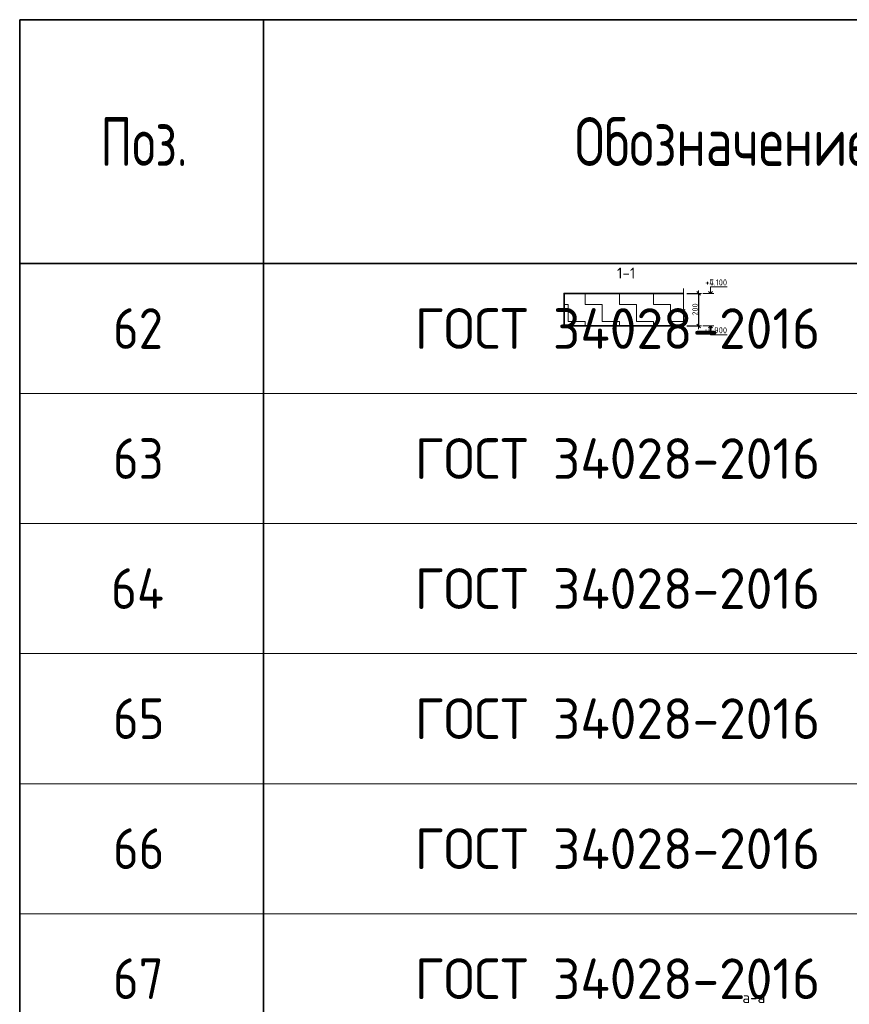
# Model space of a CAD drawing. Header units: metres. Extents: x -38 to 99, y -15 to 21.
# Tile 82 of 88: x 68 to 73, y 9 to 15. Entities that reach past the tile are written whole.
import ezdxf

# ---------------------------------------------------------------- set-up
doc = ezdxf.new("R2010")
doc.units = ezdxf.units.M
doc.header["$PDMODE"] = 65
doc.layers.add('XR$3$Размерная линия_ общее', color=7, linetype='Continuous', lineweight=13)
doc.layers.add('XR$5$Размерная линия_ общее', color=7, linetype='Continuous', lineweight=13)
doc.styles.add('ISOCPEUR', font='txt')
doc.dimstyles.new('DIMSTYLE_8', dxfattribs={"dimtxt": 0.033, "dimasz": 0.0375, "dimexe": 0, "dimexo": 0, "dimgap": 0.0165, "dimtad": 2, "dimdec": 0, "dimlfac": 1000, "dimrnd": 1, "dimzin": 12, "dimdsep": 46, "dimtxsty": 'ISOCPEUR', "dimblk1": 'ALL_ML_STRICH', "dimblk2": 'ALL_ML_STRICH', "dimsah": 1, "dimcen": 0, "dimclrd": 7, "dimclre": 256, "dimclrt": 7, "dimadec": 0, "dimazin": 0, "dimtfac": 1, "dimtdec": 0, "dimtix": 1, "dimtmove": 2, "dimatfit": 3, "dimfxl": 0, "dimtzin": 0, "dimlwd": 0, "dimlwe": -3, "dimarcsym": 0})
pattern_1 = [(0, (0.21, 0.21), (0.105, 0.105), [0.105, -0.105]), (90, (0.21, 0.21), (-0.105, 0.105), [0.105, -0.105])]

# ---------------------------------------------------------------- blocks, each defined once
blk = doc.blocks.new('ЭЛЕМЕНТ_УЗОРА_0')
at = {"color": 7, "linetype": 'Continuous', "lineweight": 13, "transparency": 33554687}
blk.add_line((72.0051, 12.8573), (72.0051, 12.8573), dxfattribs=at)
blk.add_lwpolyline([(72.0051, 13.1173), (72.0051, 12.9901), (72.0151, 12.9865), (71.9951, 12.9816), (72.0051, 12.9774), (72.0051, 12.8573)], dxfattribs=at)
blk = doc.blocks.new('ALL_ML_STRICH')
at = {"color": 0, "linetype": 'ByBlock', "lineweight": -2}
for p, q in [((-1, 0), (0.5, 0)), ((-0.3, -0.3), (0.3, 0.3)), ((0, -0.5), (0, 0.5))]:
    blk.add_line(p, q, dxfattribs=at)
blk = doc.blocks.new('*D46')
at = {"layer": 'DEFPOINTS', "color": 7, "linetype": 'Continuous', "lineweight": 13, "transparency": 33554687}
for p in [(72.0051, 13.0873), (72.0975, 13.0873), (72.0051, 12.8873)]:
    blk.add_point(p, dxfattribs=at)
at = {"layer": 'XR$3$Размерная линия_ общее', "color": 253, "linetype": 'Continuous', "lineweight": -2, "true_color": 0xa0a0a0, "transparency": 33554687}
for p, q in [((72.0251, 13.0873), (72.0975, 13.0873)), ((72.0251, 12.8873), (72.0975, 12.8873))]:
    blk.add_line(p, q, dxfattribs=at)
at = {"layer": 'XR$3$Размерная линия_ общее', "color": 7, "linetype": 'Continuous', "lineweight": -2, "transparency": 33554687}
blk.add_line((72.0975, 13.0873), (72.0975, 12.8873), dxfattribs=at)
at = {"layer": 'XR$3$Размерная линия_ общее', "color": 7, "linetype": 'Continuous', "lineweight": 13, "transparency": 33554687, "xscale": 0.0375, "yscale": 0.0375, "zscale": 0.0375}
for p, rotation in [((72.0975, 13.0873), 90), ((72.0975, 12.8873), 270)]:
    blk.add_blockref('ALL_ML_STRICH', p, dxfattribs=dict(at, rotation=rotation))
at = {"layer": 'XR$3$Размерная линия_ общее', "color": 7, "linetype": 'Continuous', "lineweight": 13, "transparency": 33554687, "insert": (72.076, 12.9889), "char_height": 0.033, "width": 0.099, "attachment_point": 5, "rotation": 90, "style": 'ISOCPEUR'}
blk.add_mtext('\\A1;{200}', dxfattribs=at)
blk = doc.blocks.new('СЛОЖНЫЙ_ОБЪЕКТ_1')
at = {"color": 7, "linetype": 'Continuous', "lineweight": 13, "transparency": 33554687}
blk.add_line((72.1905, 13.0873), (72.1238, 13.0873), dxfattribs=at)
at = {"color": 7, "linetype": 'Continuous', "lineweight": 35, "transparency": 33554687}
blk.add_lwpolyline([(72.1584, 13.0994), (72.1705, 13.0873), (72.1826, 13.0994)], dxfattribs=at)
at = {"color": 7, "linetype": 'Continuous', "lineweight": 13, "transparency": 33554687}
blk.add_lwpolyline([(72.1705, 13.0873), (72.1705, 13.1273), (72.2728, 13.1273)], dxfattribs=at)
blk = doc.blocks.new('СЛОЖНЫЙ_ОБЪЕКТ_2')
at = {"color": 7, "linetype": 'Continuous', "lineweight": 13, "transparency": 33554687}
blk.add_line((72.1905, 12.8873), (72.1238, 12.8873), dxfattribs=at)
at = {"color": 7, "linetype": 'Continuous', "lineweight": 35, "transparency": 33554687}
blk.add_lwpolyline([(72.1584, 12.8752), (72.1705, 12.8873), (72.1826, 12.8752)], dxfattribs=at)
at = {"color": 7, "linetype": 'Continuous', "lineweight": 13, "transparency": 33554687}
blk.add_lwpolyline([(72.1705, 12.8873), (72.1705, 12.8333), (72.2728, 12.8333)], dxfattribs=at)
blk = doc.blocks.new('ЭЛЕМЕНТ_УЗОРА_14')
at = {"color": 7, "linetype": 'Continuous', "lineweight": 13, "transparency": 33554687}
blk.add_line((72.0051, 12.8573), (72.0051, 12.8573), dxfattribs=at)
blk.add_lwpolyline([(72.0051, 13.1173), (72.0051, 12.9901), (72.0151, 12.9865), (71.9951, 12.9816), (72.0051, 12.9774), (72.0051, 12.8573)], dxfattribs=at)
blk = doc.blocks.new('*D329')
at = {"layer": 'DEFPOINTS', "color": 7, "linetype": 'Continuous', "lineweight": 13, "transparency": 33554687}
for p in [(72.0051, 13.0873), (72.0975, 13.0873), (72.0051, 12.8873)]:
    blk.add_point(p, dxfattribs=at)
at = {"layer": 'XR$5$Размерная линия_ общее', "color": 253, "linetype": 'Continuous', "lineweight": -2, "true_color": 0xa0a0a0, "transparency": 33554687}
for p, q in [((72.0251, 13.0873), (72.0975, 13.0873)), ((72.0251, 12.8873), (72.0975, 12.8873))]:
    blk.add_line(p, q, dxfattribs=at)
at = {"layer": 'XR$5$Размерная линия_ общее', "color": 7, "linetype": 'Continuous', "lineweight": -2, "transparency": 33554687}
blk.add_line((72.0975, 13.0873), (72.0975, 12.8873), dxfattribs=at)
at = {"layer": 'XR$5$Размерная линия_ общее', "color": 7, "linetype": 'Continuous', "lineweight": 13, "transparency": 33554687, "xscale": 0.0375, "yscale": 0.0375, "zscale": 0.0375}
for p, rotation in [((72.0975, 13.0873), 90), ((72.0975, 12.8873), 270)]:
    blk.add_blockref('ALL_ML_STRICH', p, dxfattribs=dict(at, rotation=rotation))
at = {"layer": 'XR$5$Размерная линия_ общее', "color": 7, "linetype": 'Continuous', "lineweight": 13, "transparency": 33554687, "insert": (72.076, 12.9889), "char_height": 0.033, "width": 0.099, "attachment_point": 5, "rotation": 90, "style": 'ISOCPEUR'}
blk.add_mtext('\\A1;{200}', dxfattribs=at)
blk = doc.blocks.new('СЛОЖНЫЙ_ОБЪЕКТ_56')
at = {"color": 7, "linetype": 'Continuous', "lineweight": 13, "transparency": 33554687}
blk.add_line((72.1905, 13.0873), (72.1238, 13.0873), dxfattribs=at)
at = {"color": 7, "linetype": 'Continuous', "lineweight": 35, "transparency": 33554687}
blk.add_lwpolyline([(72.1584, 13.0994), (72.1705, 13.0873), (72.1826, 13.0994)], dxfattribs=at)
at = {"color": 7, "linetype": 'Continuous', "lineweight": 13, "transparency": 33554687}
blk.add_lwpolyline([(72.1705, 13.0873), (72.1705, 13.1273), (72.2728, 13.1273)], dxfattribs=at)
blk = doc.blocks.new('СЛОЖНЫЙ_ОБЪЕКТ_57')
at = {"color": 7, "linetype": 'Continuous', "lineweight": 13, "transparency": 33554687}
blk.add_line((72.1905, 12.8873), (72.1238, 12.8873), dxfattribs=at)
at = {"color": 7, "linetype": 'Continuous', "lineweight": 35, "transparency": 33554687}
blk.add_lwpolyline([(72.1584, 12.8752), (72.1705, 12.8873), (72.1826, 12.8752)], dxfattribs=at)
at = {"color": 7, "linetype": 'Continuous', "lineweight": 13, "transparency": 33554687}
blk.add_lwpolyline([(72.1705, 12.8873), (72.1705, 12.8333), (72.2728, 12.8333)], dxfattribs=at)

msp = doc.modelspace()

# ---------------------------------------------------------------- hatches: boundary and pattern name
at = {"linetype": 'Continuous', "lineweight": 13, "transparency": 33554687}
h = msp.add_hatch(dxfattribs=at)
h.set_pattern_fill('____', scale=0.105, style=0, pattern_type=2)
h.set_pattern_definition(pattern_1)
h.paths.add_polyline_path([(71.2696, 13.0873), (71.2696, 12.8873), (72.0051, 12.8873), (72.0051, 13.0873)], flags=0)
h = msp.add_hatch(dxfattribs=at)
h.set_pattern_fill('____', scale=0.105, style=0, pattern_type=2)
h.set_pattern_definition(pattern_1)
h.paths.add_polyline_path([(71.2696, 13.0873), (71.2696, 12.8873), (72.0051, 12.8873), (72.0051, 13.0873)], flags=0)

# ---------------------------------------------------------------- linework, layer by layer
at = {"color": 7, "linetype": 'Continuous', "lineweight": 35, "transparency": 33554687}
for p, q in [((86.4198, 14.7717), (67.9198, 14.7717)), ((67.9198, 14.7717), (67.9198, 13.2717)), ((69.4198, 14.7717), (69.4198, 13.2717)), ((86.4198, 13.2717), (67.9198, 13.2717)), ((67.9198, 13.2717), (67.9198, 12.4717)), ((69.4198, 13.2717), (69.4198, 12.4717)), ((67.9198, 12.4717), (67.9198, 11.6717)), ((69.4198, 12.4717), (69.4198, 11.6717)), ((67.9198, 11.6717), (67.9198, 10.8717)), ((69.4198, 11.6717), (69.4198, 10.8717)), ((67.9198, 10.8717), (67.9198, 10.0717)), ((69.4198, 10.8717), (69.4198, 10.0717)), ((67.9198, 10.0717), (67.9198, 9.2717)), ((69.4198, 10.0717), (69.4198, 9.2717)), ((67.9198, 9.2717), (67.9198, 8.4717)), ((69.4198, 9.2717), (69.4198, 8.4717))]:
    msp.add_line(p, q, dxfattribs=at)
at = {"color": 7, "linetype": 'Continuous', "lineweight": 13, "transparency": 33554687}
for p, q in [((86.4198, 12.4717), (67.9198, 12.4717)), ((86.4198, 11.6717), (67.9198, 11.6717)), ((86.4198, 10.8717), (67.9198, 10.8717)), ((86.4198, 10.0717), (67.9198, 10.0717)), ((86.4198, 9.2717), (67.9198, 9.2717))]:
    msp.add_line(p, q, dxfattribs=at)
at = {"color": 7, "linetype": 'Continuous', "lineweight": 35, "transparency": 33554687}
msp.add_lwpolyline([(72.0051, 13.0873), (71.2696, 13.0873), (71.2696, 12.8873), (72.0051, 12.8873)], dxfattribs=at)
msp.add_lwpolyline([(72.0051, 13.0873), (71.2696, 13.0873), (71.2696, 12.8873), (72.0051, 12.8873)], dxfattribs=at)

# ---------------------------------------------------------------- block references
at = {"color": 7, "linetype": 'Continuous', "lineweight": 13, "transparency": 33554687}
for name in ['ЭЛЕМЕНТ_УЗОРА_0', 'ЭЛЕМЕНТ_УЗОРА_14']:
    msp.add_blockref(name, (0, 0), dxfattribs=at)
at = {"color": 7, "linetype": 'Continuous', "lineweight": 35, "transparency": 33554687}
for name in ['СЛОЖНЫЙ_ОБЪЕКТ_1', 'СЛОЖНЫЙ_ОБЪЕКТ_56', 'СЛОЖНЫЙ_ОБЪЕКТ_2', 'СЛОЖНЫЙ_ОБЪЕКТ_57']:
    msp.add_blockref(name, (0, 0), dxfattribs=at)

# ---------------------------------------------------------------- texts
at = {"color": 7, "linetype": 'Continuous', "lineweight": 35, "transparency": 33554687, "attachment_point": 7, "style": 'ISOCPEUR'}
for s, insert, char_height, width in [('\\W0.78;Обозначение', (71.3355, 13.8717), 0.3, 1.999529), ('\\W0.74;Поз.', (68.4162, 13.8717), 0.3, 0.698388), ('\\W0.87;62', (68.4948, 12.7467), 0.25, 0.45901), ('\\W0.96;ГОСТ 34028-2016', (70.3506, 12.7467), 0.25, 2.743715), ('\\W0.87;63', (68.4948, 11.9467), 0.25, 0.45901), ('\\W0.96;ГОСТ 34028-2016', (70.3506, 11.9467), 0.25, 2.743715), ('\\W0.88;64', (68.4823, 11.1467), 0.25, 0.484994), ('\\W0.96;ГОСТ 34028-2016', (70.3506, 11.1467), 0.25, 2.743715), ('\\W0.87;65', (68.4948, 10.3467), 0.25, 0.45901), ('\\W0.96;ГОСТ 34028-2016', (70.3506, 10.3467), 0.25, 2.743715), ('\\W0.87;66', (68.4948, 9.5467), 0.25, 0.45901), ('\\W0.96;ГОСТ 34028-2016', (70.3506, 9.5467), 0.25, 2.743715), ('\\W0.87;67', (68.4948, 8.7467), 0.25, 0.45901), ('\\W0.96;ГОСТ 34028-2016', (70.3506, 8.7467), 0.25, 2.743715)]:
    msp.add_mtext(s, dxfattribs=dict(at, insert=insert, char_height=char_height, width=width))
at = {"color": 7, "linetype": 'Continuous', "lineweight": 50, "transparency": 33554687, "char_height": 0.0675, "attachment_point": 5, "style": 'ISOCPEUR'}
for s, insert, width in [('\\A1;{\\fISOCPEUR|i0|b0;\\H0.067500;\\W1.000000;\\C7;1-1}\\P', (71.6518, 13.2127), 0.139696), ('\\A1;{\\fISOCPEUR|i0|b0;\\H0.067500;\\W1.000000;\\C7;1-1}\\P', (71.6518, 13.2127), 0.139696), ('\\A1;{\\fISOCPEUR|i0|b0;\\H0.067500;\\W1.000000;\\C7;а-а}\\P', (72.4375, 8.756), 0.1863), ('\\A1;{\\fISOCPEUR|i0|b0;\\H0.067500;\\W1.000000;\\C7;а-а}\\P', (72.4375, 8.756), 0.1863)]:
    msp.add_mtext(s, dxfattribs=dict(at, insert=insert, width=width))
at = {"color": 7, "linetype": 'Continuous', "lineweight": 13, "transparency": 33554687, "char_height": 0.0375, "attachment_point": 9, "style": 'ISOCPEUR'}
for s, insert, width in [('\\A1;{\\fISOCPEUR|i0|b0;\\H0.037500;\\W1.000000;\\C7;+4.100}\\P', (72.2728, 13.1365), 0.155671), ('\\A1;{\\fISOCPEUR|i0|b0;\\H0.037500;\\W1.000000;\\C7;+7.100}\\P', (72.2728, 13.1365), 0.151875), ('\\A1;{\\fISOCPEUR|i0|b0;\\H0.037500;\\W1.000000;\\C7;+3.900}\\P', (72.2728, 12.8425), 0.160312), ('\\A1;{\\fISOCPEUR|i0|b0;\\H0.037500;\\W1.000000;\\C7;+6.900}\\P', (72.2728, 12.8425), 0.160312)]:
    msp.add_mtext(s, dxfattribs=dict(at, insert=insert, width=width))

# ---------------------------------------------------------------- dimensions: what is measured, and where the dimension line sits
at = {"layer": 'XR$3$Размерная линия_ общее', "color": 7, "linetype": 'Continuous', "lineweight": 13, "transparency": 33554687}
dim = msp.add_linear_dim(base=(72.0975, 12.8873), p1=(72.0251, 13.0873), p2=(72.0251, 12.8873), angle=270, dimstyle='DIMSTYLE_8', override={"dimpost": '<>', "dimclrd": 7, "dimclre": 253, "dimclrt": 7, "dimlwd": 0, "dimlwe": 65533}, dxfattribs=at)
dim.commit()
dim.dimension.update_dxf_attribs({"geometry": '*D46', "text_midpoint": (72.076, 12.9889), "dimtype": 160})
at = {"layer": 'XR$5$Размерная линия_ общее', "color": 7, "linetype": 'Continuous', "lineweight": 13, "transparency": 33554687}
dim = msp.add_linear_dim(base=(72.0975, 12.8873), p1=(72.0251, 13.0873), p2=(72.0251, 12.8873), angle=270, dimstyle='DIMSTYLE_8', override={"dimpost": '<>', "dimclrd": 7, "dimclre": 253, "dimclrt": 7, "dimlwd": 0, "dimlwe": 65533}, dxfattribs=at)
dim.commit()
dim.dimension.update_dxf_attribs({"geometry": '*D329', "text_midpoint": (72.076, 12.9889), "dimtype": 160})

doc.saveas('drawing.dxf')
